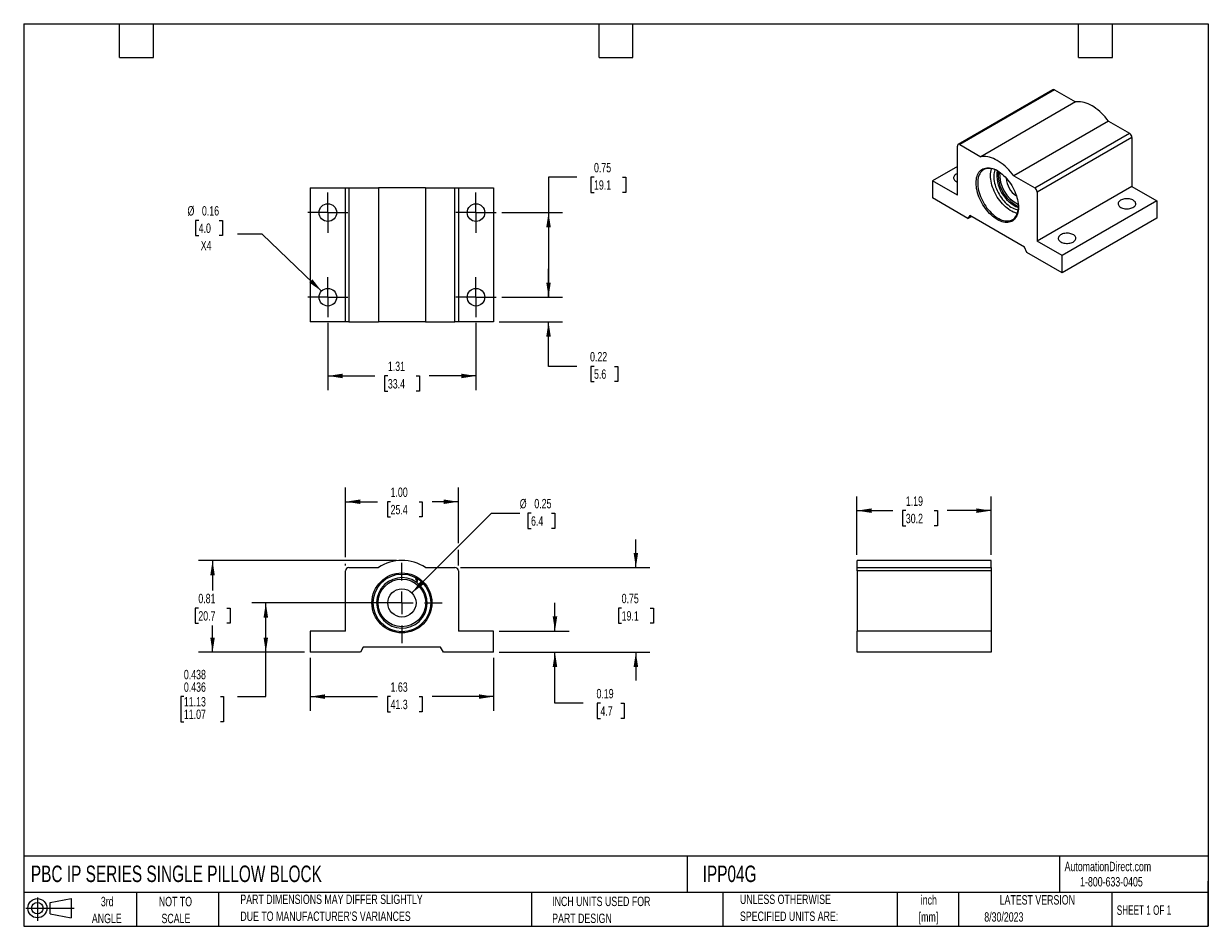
# Model space of a CAD drawing. Header units: inches. Extents: x 0.2 to 10.8, y 0.2 to 8.2.
import ezdxf

# ---------------------------------------------------------------- set-up
doc = ezdxf.new("R2010")
doc.units = ezdxf.units.IN
doc.header["$MEASUREMENT"] = 0
doc.linetypes.add('CENTERX2', pattern=[0.8, 0.5, -0.1, 0.1, -0.1])
doc.layers.add('CENTER', color=40, linetype='CENTERX2')
doc.layers.add('SLD-DEFPOINTS', color=7, linetype='Continuous')
doc.layers.add('DIMENSIONS', color=140, linetype='Continuous', lineweight=25)
doc.layers.add('TEXT', color=140, linetype='Continuous', lineweight=25)
doc.styles.add('SLDTEXTSTYLE0', font='TXT', dxfattribs={"width": 0.7})
doc.styles.add('SLDTEXTSTYLE1', font='TXT', dxfattribs={"width": 0.65})
doc.dimstyles.new('SLDDIMSTYLE0', dxfattribs={"dimtxt": 0.084961, "dimasz": 0.13, "dimexe": 0, "dimexo": 0.0625, "dimgap": 0.02124, "dimtad": 0, "dimtih": 1, "dimtoh": 1, "dimrnd": 1e-09, "dimdsep": 46, "dimtxsty": 'SLDTEXTSTYLE0', "dimsah": 1, "dimcen": 0.09, "dimadec": 0, "dimazin": 2, "dimtfac": 1, "dimtmove": 0, "dimatfit": 0, "dimfxl": 0, "dimfrac": 2, "dimtolj": 1, "dimtzin": 12, "dimarcsym": 0})
doc.dimstyles.new('SLDDIMSTYLE1', dxfattribs={"dimtxt": 0.084961, "dimasz": 0.13, "dimexe": 0, "dimexo": 0.0625, "dimgap": 0.02124, "dimtad": 0, "dimtih": 1, "dimtoh": 1, "dimrnd": 1e-09, "dimzin": 4, "dimdsep": 46, "dimtxsty": 'SLDTEXTSTYLE0', "dimsah": 1, "dimcen": 0.09, "dimadec": 0, "dimazin": 1, "dimtfac": 1, "dimtofl": 0, "dimtmove": 0, "dimatfit": 3, "dimfxl": 0, "dimfrac": 2, "dimtolj": 1, "dimtzin": 12, "dimarcsym": 0})
doc.dimstyles.new('SLDDIMSTYLE2', dxfattribs={"dimtxt": 0.084961, "dimasz": 0.13, "dimexe": 0, "dimexo": 0.0625, "dimgap": 0.02124, "dimtad": 0, "dimtih": 1, "dimtoh": 1, "dimrnd": 1e-09, "dimdsep": 46, "dimtxsty": 'SLDTEXTSTYLE0', "dimsah": 1, "dimcen": 0, "dimadec": 0, "dimazin": 2, "dimtfac": 1, "dimtofl": 0, "dimtmove": 0, "dimatfit": 3, "dimfxl": 0, "dimfrac": 2, "dimtolj": 1, "dimtzin": 12, "dimarcsym": 0})
doc.dimstyles.new('SLDDIMSTYLE3', dxfattribs={"dimtxt": 0.084961, "dimasz": 0.13, "dimexe": 0, "dimexo": 0.0625, "dimgap": 0.02124, "dimtad": 0, "dimtih": 1, "dimtoh": 1, "dimrnd": 1e-09, "dimdsep": 46, "dimtxsty": 'SLDTEXTSTYLE0', "dimsah": 1, "dimcen": 0.09, "dimadec": 0, "dimazin": 2, "dimtfac": 1, "dimtofl": 0, "dimtmove": 0, "dimatfit": 3, "dimfxl": 0, "dimfrac": 2, "dimtolj": 1, "dimtzin": 12, "dimarcsym": 0})
doc.dimstyles.new('SLDDIMSTYLE4', dxfattribs={"dimtxt": 0.084961, "dimasz": 0.13, "dimexe": 0, "dimexo": 0.0625, "dimgap": 0.02124, "dimtad": 0, "dimtih": 1, "dimtoh": 1, "dimdec": 3, "dimrnd": 1e-09, "dimdsep": 46, "dimtxsty": 'SLDTEXTSTYLE0', "dimsah": 1, "dimcen": 0.09, "dimadec": 0, "dimazin": 2, "dimlim": 1, "dimtp": 0.001, "dimtm": 0.001, "dimtfac": 1, "dimtdec": 3, "dimtofl": 0, "dimtmove": 0, "dimatfit": 3, "dimfxl": 0, "dimfrac": 2, "dimtolj": 1, "dimtzin": 12, "dimarcsym": 0})
doc.dimstyles.new('SLDDIMSTYLE5', dxfattribs={"dimtxt": 0.084961, "dimasz": 0.13, "dimexe": 0, "dimexo": 0.0625, "dimgap": 0.02124, "dimtad": 0, "dimtih": 1, "dimtoh": 1, "dimrnd": 1e-09, "dimzin": 12, "dimdsep": 46, "dimtxsty": 'SLDTEXTSTYLE0', "dimsah": 1, "dimcen": 0.09, "dimadec": 0, "dimazin": 3, "dimtfac": 1, "dimtofl": 0, "dimtmove": 0, "dimatfit": 3, "dimfxl": 0, "dimfrac": 2, "dimtolj": 1, "dimtzin": 12, "dimarcsym": 0})
doc.dimstyles.new('SLDDIMSTYLE6', dxfattribs={"dimtxt": 0.084961, "dimasz": 0.13, "dimexe": 0, "dimexo": 0.0625, "dimgap": 0.02124, "dimtad": 0, "dimtih": 1, "dimtoh": 1, "dimrnd": 1e-09, "dimdsep": 46, "dimtxsty": 'SLDTEXTSTYLE0', "dimsah": 1, "dimcen": 0, "dimadec": 0, "dimazin": 2, "dimtfac": 1, "dimtofl": 0, "dimtmove": 0, "dimatfit": 3, "dimfxl": 0, "dimfrac": 2, "dimtolj": 1, "dimtzin": 12, "dimarcsym": 0})

# ---------------------------------------------------------------- blocks, each defined once
blk = doc.blocks.new('Block11')
at = {"color": 7, "linetype": 'Continuous', "lineweight": 18}
for p, q in [((0, 0.113), (0.428, 0.113)), ((0.102, 0.209), (0.102, 0)), ((0.216, 0.164), (0.401, 0.198)), ((0.216, 0.063), (0.216, 0.164)), ((0.401, 0.198), (0.401, 0.029)), ((0.216, 0.063), (0.401, 0.029))]:
    blk.add_line(p, q, dxfattribs=at)
for radius in [0.0846, 0.0506]:
    blk.add_circle((0.102, 0.113), radius, dxfattribs=at)
blk = doc.blocks.new('Block12')
at = {"layer": 'SLD-DEFPOINTS'}
blk.add_blockref('Block11', (0, 0), dxfattribs=at)
blk = doc.blocks.new('SW_NOTE_0')
at = {"layer": 'TEXT', "color": 0, "char_height": 0.0833, "attachment_point": 2, "style": 'SLDTEXTSTYLE0'}
for s, insert in [('inch', (0.125, 0.107)), ('[mm]', (0.122, -0.043))]:
    blk.add_mtext(s, dxfattribs=dict(at, insert=insert))
blk = doc.blocks.new('SW_NOTE_0_1')
at = {"layer": 'TEXT', "color": 0, "char_height": 0.08333, "attachment_point": 1, "style": 'SLDTEXTSTYLE0'}
for s, insert in [('UNLESS OTHERWISE', (0, 0.107)), ('SPECIFIED UNITS ARE:', (0, -0.043))]:
    blk.add_mtext(s, dxfattribs=dict(at, insert=insert))
blk = doc.blocks.new('SW_NOTE_0_2')
at = {"layer": 'TEXT', "color": 0, "char_height": 0.08333, "attachment_point": 1, "style": 'SLDTEXTSTYLE0'}
for s, insert in [('PART DIMENSIONS MAY DIFFER SLIGHTLY', (0, 0.107)), ("DUE TO MANUFACTURER'S VARIANCES", (0, -0.043))]:
    blk.add_mtext(s, dxfattribs=dict(at, insert=insert))
blk = doc.blocks.new('SW_NOTE_0_3')
at = {"layer": 'TEXT', "color": 0, "char_height": 0.0833, "attachment_point": 2, "style": 'SLDTEXTSTYLE0'}
for s, insert in [('NOT TO', (0.207, 0.107)), ('SCALE', (0.211, -0.043))]:
    blk.add_mtext(s, dxfattribs=dict(at, insert=insert))
blk = doc.blocks.new('SW_NOTE_0_4')
at = {"layer": 'TEXT', "color": 0, "char_height": 0.0833, "attachment_point": 2, "style": 'SLDTEXTSTYLE0'}
for s, insert in [('3rd', (0.091, 0.107)), ('ANGLE', (0.087, -0.043))]:
    blk.add_mtext(s, dxfattribs=dict(at, insert=insert))
blk = doc.blocks.new('SW_NOTE_0_5')
at = {"layer": 'TEXT', "color": 0, "char_height": 0.08333, "attachment_point": 1, "style": 'SLDTEXTSTYLE0'}
for s, insert in [('INCH UNITS USED FOR', (0, 0.107)), ('PART DESIGN', (0, -0.043))]:
    blk.add_mtext(s, dxfattribs=dict(at, insert=insert))
blk = doc.blocks.new('_D')
at = {"layer": 'DIMENSIONS'}
for p, q in [((4.959, 2.866), (4.959, 3.116)), ((4.465, 2.866), (5.084, 2.866)), ((4.465, 2.679), (5.084, 2.679)), ((4.959, 2.227), (4.959, 2.679)), ((5.209, 2.227), (4.959, 2.227)), ((5.362, 2.227), (5.334, 2.227)), ((5.334, 2.227), (5.334, 2.092)), ((5.544, 2.227), (5.573, 2.227)), ((5.573, 2.227), (5.573, 2.092)), ((5.334, 2.092), (5.362, 2.092)), ((5.573, 2.092), (5.544, 2.092))]:
    blk.add_line(p, q, dxfattribs=at)
for points in [[(4.959, 2.866), (4.979, 2.996), (4.939, 2.996)], [(4.959, 2.679), (4.939, 2.549), (4.979, 2.549)]]:
    blk.add_solid(points, dxfattribs=at)
at = {"layer": 'DIMENSIONS', "char_height": 0.0833, "attachment_point": 1, "style": 'SLDTEXTSTYLE0'}
for s, insert in [('0.19', (5.327, 2.354)), ('4.7', (5.362, 2.2))]:
    blk.add_mtext(s, dxfattribs=dict(at, insert=insert))
blk = doc.blocks.new('_D_1')
at = {"layer": 'DIMENSIONS'}
for p, q in [((5.676, 3.429), (5.676, 3.679)), ((4.123, 3.429), (5.801, 3.429)), ((5.55, 3.071), (5.522, 3.071)), ((5.522, 3.071), (5.522, 2.936)), ((5.803, 3.071), (5.831, 3.071)), ((5.831, 3.071), (5.831, 2.936)), ((5.522, 2.936), (5.55, 2.936)), ((5.831, 2.936), (5.803, 2.936)), ((4.465, 2.679), (5.801, 2.679)), ((5.676, 2.679), (5.676, 2.429))]:
    blk.add_line(p, q, dxfattribs=at)
for points in [[(5.676, 3.429), (5.696, 3.559), (5.656, 3.559)], [(5.676, 2.679), (5.656, 2.549), (5.696, 2.549)]]:
    blk.add_solid(points, dxfattribs=at)
at = {"layer": 'DIMENSIONS', "char_height": 0.0833, "attachment_point": 1, "style": 'SLDTEXTSTYLE0'}
for s, insert in [('0.75', (5.55, 3.197)), ('19.1', (5.55, 3.043))]:
    blk.add_mtext(s, dxfattribs=dict(at, insert=insert))
blk = doc.blocks.new('_D_2')
at = {"layer": 'DIMENSIONS'}
for p, q in [((3.103, 3.522), (3.103, 4.138)), ((4.103, 3.646), (4.103, 4.138)), ((3.103, 4.013), (3.387, 4.013)), ((3.502, 4.013), (3.474, 4.013)), ((3.474, 4.013), (3.474, 3.878)), ((3.755, 4.013), (3.783, 4.013)), ((3.783, 4.013), (3.783, 3.878)), ((4.103, 4.013), (3.87, 4.013)), ((3.474, 3.878), (3.502, 3.878)), ((3.783, 3.878), (3.755, 3.878)), ((4.103, 3.449), (4.103, 3.586)), ((3.103, 3.449), (3.103, 3.462))]:
    blk.add_line(p, q, dxfattribs=at)
for points in [[(3.103, 4.013), (3.233, 3.993), (3.233, 4.033)], [(4.103, 4.013), (3.973, 4.033), (3.973, 3.993)]]:
    blk.add_solid(points, dxfattribs=at)
at = {"layer": 'DIMENSIONS', "char_height": 0.0833, "attachment_point": 1, "style": 'SLDTEXTSTYLE0'}
for s, insert in [('1.00', (3.502, 4.139)), ('25.4', (3.502, 3.985))]:
    blk.add_mtext(s, dxfattribs=dict(at, insert=insert))
blk = doc.blocks.new('_D_3')
at = {"layer": 'DIMENSIONS'}
for p, q in [((3.691, 3.205), (4.397, 3.911)), ((4.397, 3.911), (4.647, 3.911)), ((4.747, 3.911), (4.718, 3.911)), ((4.718, 3.911), (4.718, 3.776)), ((4.929, 3.911), (4.957, 3.911)), ((4.957, 3.911), (4.957, 3.776)), ((4.718, 3.776), (4.747, 3.776)), ((4.957, 3.776), (4.929, 3.776))]:
    blk.add_line(p, q, dxfattribs=at)
blk.add_solid([(3.691, 3.205), (3.797, 3.283), (3.769, 3.311)], dxfattribs=at)
at = {"layer": 'DIMENSIONS', "char_height": 0.0833, "attachment_point": 1, "style": 'SLDTEXTSTYLE0'}
for s, insert in [('%%c', (4.647, 4.038)), ('0.25', (4.776, 4.038)), ('6.4', (4.747, 3.884))]:
    blk.add_mtext(s, dxfattribs=dict(at, insert=insert))
blk = doc.blocks.new('_D_4')
at = {"layer": 'DIMENSIONS'}
for p, q in [((3.553, 3.492), (1.799, 3.492)), ((1.924, 3.492), (1.924, 3.225)), ((1.798, 3.071), (1.769, 3.071)), ((1.769, 3.071), (1.769, 2.936)), ((2.05, 3.071), (2.079, 3.071)), ((2.079, 3.071), (2.079, 2.936)), ((1.769, 2.936), (1.798, 2.936)), ((1.924, 2.679), (1.924, 2.917)), ((2.079, 2.936), (2.05, 2.936)), ((2.74, 2.679), (1.799, 2.679))]:
    blk.add_line(p, q, dxfattribs=at)
for points in [[(1.924, 3.492), (1.904, 3.362), (1.944, 3.362)], [(1.924, 2.679), (1.944, 2.809), (1.904, 2.809)]]:
    blk.add_solid(points, dxfattribs=at)
at = {"layer": 'DIMENSIONS', "char_height": 0.0833, "attachment_point": 1, "style": 'SLDTEXTSTYLE0'}
for s, insert in [('0.81', (1.798, 3.197)), ('20.7', (1.798, 3.043))]:
    blk.add_mtext(s, dxfattribs=dict(at, insert=insert))
blk = doc.blocks.new('_D_5')
at = {"layer": 'DIMENSIONS'}
for p, q in [((3.553, 3.116), (2.271, 3.116)), ((2.396, 2.679), (2.396, 3.116)), ((2.74, 2.679), (2.271, 2.679)), ((2.396, 2.286), (2.396, 2.679)), ((1.67, 2.286), (1.642, 2.286)), ((1.642, 2.286), (1.642, 2.063)), ((1.993, 2.286), (2.022, 2.286)), ((2.022, 2.286), (2.022, 2.063)), ((2.146, 2.286), (2.396, 2.286)), ((1.642, 2.063), (1.67, 2.063)), ((2.022, 2.063), (1.993, 2.063))]:
    blk.add_line(p, q, dxfattribs=at)
for points in [[(2.396, 3.116), (2.376, 2.986), (2.416, 2.986)], [(2.396, 2.679), (2.416, 2.809), (2.376, 2.809)]]:
    blk.add_solid(points, dxfattribs=at)
at = {"layer": 'DIMENSIONS', "char_height": 0.0833, "attachment_point": 1, "style": 'SLDTEXTSTYLE0'}
for s, insert in [('0.438', (1.67, 2.523)), ('0.436', (1.67, 2.412)), ('11.13', (1.67, 2.282)), ('11.07', (1.67, 2.171))]:
    blk.add_mtext(s, dxfattribs=dict(at, insert=insert))
blk = doc.blocks.new('_D_6')
at = {"layer": 'DIMENSIONS'}
for p, q in [((2.79, 2.629), (2.79, 2.161)), ((4.415, 2.629), (4.415, 2.161)), ((2.79, 2.286), (3.387, 2.286)), ((3.502, 2.286), (3.474, 2.286)), ((3.474, 2.286), (3.474, 2.151)), ((3.755, 2.286), (3.783, 2.286)), ((3.783, 2.286), (3.783, 2.151)), ((4.415, 2.286), (3.87, 2.286)), ((3.474, 2.151), (3.502, 2.151)), ((3.783, 2.151), (3.755, 2.151))]:
    blk.add_line(p, q, dxfattribs=at)
for points in [[(2.79, 2.286), (2.92, 2.266), (2.92, 2.306)], [(4.415, 2.286), (4.285, 2.306), (4.285, 2.266)]]:
    blk.add_solid(points, dxfattribs=at)
at = {"layer": 'DIMENSIONS', "char_height": 0.0833, "attachment_point": 1, "style": 'SLDTEXTSTYLE0'}
for s, insert in [('1.63', (3.502, 2.412)), ('41.3', (3.502, 2.258))]:
    blk.add_mtext(s, dxfattribs=dict(at, insert=insert))
blk = doc.blocks.new('SW_CENTERMARKSYMBOL_0')
at = {"layer": 'CENTER', "color": 0}
for p, q in [((0, 0.2), (0, 0.3555)), ((-0.2, 0), (-0.3555, 0)), ((0, 0), (-0.1, 0)), ((0, 0), (0, 0.1)), ((0, 0), (0, -0.1)), ((0, 0), (0.1, 0)), ((0.2, 0), (0.3555, 0)), ((0, -0.2), (0, -0.3555))]:
    blk.add_line(p, q, dxfattribs=at)
blk = doc.blocks.new('_D_7')
at = {"layer": 'DIMENSIONS'}
for p, q in [((7.636, 3.542), (7.636, 4.059)), ((8.824, 3.542), (8.824, 4.059)), ((7.636, 3.934), (7.954, 3.934)), ((8.069, 3.934), (8.04, 3.934)), ((8.04, 3.934), (8.04, 3.798)), ((8.321, 3.934), (8.35, 3.934)), ((8.35, 3.934), (8.35, 3.798)), ((8.824, 3.934), (8.436, 3.934)), ((8.04, 3.798), (8.069, 3.798)), ((8.35, 3.798), (8.321, 3.798))]:
    blk.add_line(p, q, dxfattribs=at)
for points in [[(7.636, 3.934), (7.766, 3.914), (7.766, 3.954)], [(8.824, 3.934), (8.694, 3.954), (8.694, 3.914)]]:
    blk.add_solid(points, dxfattribs=at)
at = {"layer": 'DIMENSIONS', "char_height": 0.0833, "attachment_point": 1, "style": 'SLDTEXTSTYLE0'}
for s, insert in [('1.19', (8.069, 4.06)), ('30.2', (8.069, 3.906))]:
    blk.add_mtext(s, dxfattribs=dict(at, insert=insert))
blk = doc.blocks.new('_D_8')
at = {"layer": 'DIMENSIONS'}
for p, q in [((5.152, 6.89), (4.902, 6.89)), ((4.902, 6.89), (4.902, 6.576)), ((5.305, 6.89), (5.277, 6.89)), ((5.277, 6.89), (5.277, 6.755)), ((5.558, 6.89), (5.586, 6.89)), ((5.586, 6.89), (5.586, 6.755)), ((5.277, 6.755), (5.305, 6.755)), ((5.586, 6.755), (5.558, 6.755)), ((4.487, 6.576), (5.027, 6.576)), ((4.902, 6.576), (4.902, 5.826)), ((4.487, 5.826), (5.027, 5.826))]:
    blk.add_line(p, q, dxfattribs=at)
for points in [[(4.902, 6.576), (4.882, 6.446), (4.922, 6.446)], [(4.902, 5.826), (4.922, 5.956), (4.882, 5.956)]]:
    blk.add_solid(points, dxfattribs=at)
at = {"layer": 'DIMENSIONS', "char_height": 0.0833, "attachment_point": 1, "style": 'SLDTEXTSTYLE0'}
for s, insert in [('0.75', (5.305, 7.016)), ('19.1', (5.305, 6.862))]:
    blk.add_mtext(s, dxfattribs=dict(at, insert=insert))
blk = doc.blocks.new('_D_9')
at = {"layer": 'DIMENSIONS'}
for p, q in [((4.902, 5.826), (4.902, 6.076)), ((4.487, 5.826), (5.027, 5.826)), ((4.465, 5.607), (5.027, 5.607)), ((4.902, 5.213), (4.902, 5.607)), ((5.152, 5.213), (4.902, 5.213)), ((5.305, 5.213), (5.277, 5.213)), ((5.277, 5.213), (5.277, 5.078)), ((5.487, 5.213), (5.516, 5.213)), ((5.516, 5.213), (5.516, 5.078)), ((5.277, 5.078), (5.305, 5.078)), ((5.516, 5.078), (5.487, 5.078))]:
    blk.add_line(p, q, dxfattribs=at)
for points in [[(4.902, 5.826), (4.922, 5.956), (4.882, 5.956)], [(4.902, 5.607), (4.882, 5.477), (4.922, 5.477)]]:
    blk.add_solid(points, dxfattribs=at)
at = {"layer": 'DIMENSIONS', "char_height": 0.0833, "attachment_point": 1, "style": 'SLDTEXTSTYLE0'}
for s, insert in [('0.22', (5.27, 5.34)), ('5.6', (5.305, 5.186))]:
    blk.add_mtext(s, dxfattribs=dict(at, insert=insert))
blk = doc.blocks.new('_D_10')
at = {"layer": 'DIMENSIONS'}
for p, q in [((2.946, 5.598), (2.946, 5.003)), ((4.259, 5.598), (4.259, 5.003)), ((2.946, 5.128), (3.363, 5.128)), ((3.478, 5.128), (3.449, 5.128)), ((3.449, 5.128), (3.449, 4.993)), ((3.73, 5.128), (3.759, 5.128)), ((3.759, 5.128), (3.759, 4.993)), ((4.259, 5.128), (3.845, 5.128)), ((3.449, 4.993), (3.478, 4.993)), ((3.759, 4.993), (3.73, 4.993))]:
    blk.add_line(p, q, dxfattribs=at)
for points in [[(2.946, 5.128), (3.076, 5.108), (3.076, 5.148)], [(4.259, 5.128), (4.129, 5.148), (4.129, 5.108)]]:
    blk.add_solid(points, dxfattribs=at)
at = {"layer": 'DIMENSIONS', "char_height": 0.0833, "attachment_point": 1, "style": 'SLDTEXTSTYLE0'}
for s, insert in [('1.31', (3.478, 5.255)), ('33.4', (3.478, 5.1))]:
    blk.add_mtext(s, dxfattribs=dict(at, insert=insert))
blk = doc.blocks.new('_D_11')
at = {"layer": 'DIMENSIONS'}
for p, q in [((1.801, 6.507), (1.773, 6.507)), ((1.773, 6.507), (1.773, 6.372)), ((1.983, 6.507), (2.012, 6.507)), ((2.012, 6.507), (2.012, 6.372)), ((1.773, 6.372), (1.801, 6.372)), ((2.012, 6.372), (1.983, 6.372)), ((2.364, 6.384), (2.145, 6.384)), ((2.89, 5.88), (2.364, 6.384))]:
    blk.add_line(p, q, dxfattribs=at)
blk.add_solid([(2.89, 5.88), (2.81, 5.984), (2.782, 5.955)], dxfattribs=at)
at = {"layer": 'DIMENSIONS', "char_height": 0.0833, "attachment_point": 1, "style": 'SLDTEXTSTYLE0'}
for s, insert in [('%%c', (1.702, 6.633)), ('0.16', (1.83, 6.633)), ('4.0', (1.801, 6.479)), ('X4', (1.819, 6.325))]:
    blk.add_mtext(s, dxfattribs=dict(at, insert=insert))
blk = doc.blocks.new('SW_CENTERMARKSYMBOL_1')
at = {"layer": 'CENTER', "color": 0}
for p, q in [((0, 0.1), (0, 0.178125)), ((-0.1, 0), (-0.178125, 0)), ((0, 0), (-0.1, 0)), ((0, 0), (0, 0.1)), ((0, 0), (0, -0.1)), ((0, 0), (0.1, 0)), ((0.1, 0), (0.178125, 0)), ((0, -0.1), (0, -0.178125))]:
    blk.add_line(p, q, dxfattribs=at)
blk = doc.blocks.new('SW_CENTERMARKSYMBOL_2')
at = {"layer": 'CENTER', "color": 0}
for p, q in [((0, 0.1), (0, 0.178125)), ((-0.1, 0), (-0.178125, 0)), ((0, 0), (-0.1, 0)), ((0, 0), (0, 0.1)), ((0, 0), (0, -0.1)), ((0, 0), (0.1, 0)), ((0.1, 0), (0.178125, 0)), ((0, -0.1), (0, -0.178125))]:
    blk.add_line(p, q, dxfattribs=at)
blk = doc.blocks.new('SW_CENTERMARKSYMBOL_3')
at = {"layer": 'CENTER', "color": 0}
for p, q in [((0, 0.1), (0, 0.178125)), ((-0.1, 0), (-0.178125, 0)), ((0, 0), (-0.1, 0)), ((0, 0), (0, 0.1)), ((0, 0), (0, -0.1)), ((0, 0), (0.1, 0)), ((0.1, 0), (0.178125, 0)), ((0, -0.1), (0, -0.178125))]:
    blk.add_line(p, q, dxfattribs=at)
blk = doc.blocks.new('SW_CENTERMARKSYMBOL_4')
at = {"layer": 'CENTER', "color": 0}
for p, q in [((0, 0.1), (0, 0.178125)), ((-0.1, 0), (-0.178125, 0)), ((0, 0), (-0.1, 0)), ((0, 0), (0, 0.1)), ((0, 0), (0, -0.1)), ((0, 0), (0.1, 0)), ((0.1, 0), (0.178125, 0)), ((0, -0.1), (0, -0.178125))]:
    blk.add_line(p, q, dxfattribs=at)

msp = doc.modelspace()

# ---------------------------------------------------------------- linework, layer by layer
for p, q in [((9.3719, 7.6642), (8.5322, 7.1795)), ((9.3869, 7.6628), (8.5472, 7.178)), ((9.3869, 7.6628), (9.5719, 7.556)), ((9.5719, 7.556), (8.7323, 7.0712)), ((9.8666, 7.3859), (9.0269, 6.9011)), ((9.8666, 7.3859), (10.0516, 7.2791)), ((9.2119, 6.7943), (10.0516, 7.2791)), ((8.526, 6.7306), (8.526, 7.1658)), ((8.5472, 7.178), (8.7323, 7.0712)), ((10.0728, 7.2423), (9.2331, 6.7576)), ((10.0728, 7.2423), (10.0728, 6.8071)), ((8.526, 6.9857), (8.3051, 6.8581)), ((8.3051, 6.8581), (8.3051, 6.7054)), ((8.526, 6.7306), (8.3051, 6.8581)), ((9.0269, 6.9011), (9.2119, 6.7943)), ((2.79, 6.7946), (2.79, 5.6071)), ((2.79, 6.7946), (3.1025, 6.7946)), ((3.1025, 5.6071), (3.1025, 6.7946)), ((3.1025, 6.7946), (3.1325, 6.7946)), ((3.1325, 6.7946), (3.1325, 5.6071)), ((3.1325, 6.7946), (3.3942, 6.7946)), ((3.3942, 6.7946), (3.3942, 5.6071)), ((3.8109, 6.7946), (3.3942, 6.7946)), ((3.8109, 6.7946), (3.8109, 5.6071)), ((3.8109, 6.7946), (4.0725, 6.7946)), ((4.0725, 5.6071), (4.0725, 6.7946)), ((4.0725, 6.7946), (4.1025, 6.7946)), ((4.1025, 6.7946), (4.1025, 5.6071)), ((4.1025, 6.7946), (4.415, 6.7946)), ((4.415, 6.7946), (4.415, 5.6071)), ((10.0728, 6.8071), (9.2331, 6.3224)), ((9.2331, 6.7576), (9.2331, 6.3224)), ((10.0728, 6.8071), (10.2938, 6.6795)), ((8.619, 6.5242), (8.3051, 6.7054)), ((10.2938, 6.6795), (9.4541, 6.1948)), ((10.2938, 6.6795), (10.2938, 6.5268)), ((8.6374, 6.5503), (8.619, 6.5242)), ((8.619, 6.5242), (8.6509, 6.5425)), ((9.1217, 6.2707), (8.6374, 6.5503)), ((10.2938, 6.5268), (9.4541, 6.0421)), ((9.4541, 6.1948), (9.2331, 6.3224)), ((9.1401, 6.2234), (9.1217, 6.2707)), ((9.4541, 6.0421), (9.1401, 6.2234)), ((9.4541, 6.0421), (9.4541, 6.1948)), ((3.1025, 5.6071), (2.79, 5.6071)), ((3.1325, 5.6071), (3.1025, 5.6071)), ((3.1325, 5.6071), (3.3942, 5.6071)), ((3.8109, 5.6071), (3.3942, 5.6071)), ((3.8109, 5.6071), (4.0725, 5.6071)), ((4.1025, 5.6071), (4.0725, 5.6071)), ((4.415, 5.6071), (4.1025, 5.6071)), ((8.8239, 3.4924), (7.6364, 3.4924)), ((7.6364, 3.4294), (7.6364, 3.4924)), ((8.8239, 3.4294), (8.8239, 3.4924)), ((3.1025, 2.8664), (3.1025, 3.3994)), ((3.1325, 3.4294), (3.3942, 3.4294)), ((3.8109, 3.4294), (4.0725, 3.4294)), ((4.1025, 3.3994), (4.1025, 2.8664)), ((7.6364, 3.4294), (8.8239, 3.4294)), ((7.6364, 3.3994), (7.6364, 3.4294)), ((8.8239, 3.3994), (7.6364, 3.3994)), ((7.6364, 3.3994), (7.6364, 2.8664)), ((8.8239, 3.4294), (8.8239, 3.3994)), ((8.8239, 3.3994), (8.8239, 2.8664)), ((3.7238, 3.335), (3.7285, 3.3323)), ((3.7259, 3.3401), (3.7252, 3.3389)), ((3.7372, 3.3146), (3.7294, 3.301)), ((3.7295, 3.3364), (3.7303, 3.3377)), ((3.7298, 3.3218), (3.7363, 3.318)), ((3.7388, 3.3224), (3.7323, 3.3261)), ((3.7326, 3.3067), (3.7367, 3.3038)), ((3.7335, 3.2982), (3.7415, 3.3121)), ((2.79, 2.8664), (2.79, 2.6794)), ((3.1025, 2.8664), (2.79, 2.8664)), ((4.415, 2.8664), (4.1025, 2.8664)), ((4.415, 2.6794), (4.415, 2.8664)), ((7.6364, 2.6794), (7.6364, 2.8664)), ((8.8239, 2.8664), (7.6364, 2.8664)), ((8.8239, 2.8664), (8.8239, 2.6794)), ((3.2341, 2.6794), (2.79, 2.6794)), ((3.2601, 2.7244), (3.2341, 2.6794)), ((3.945, 2.7244), (3.2601, 2.7244)), ((3.971, 2.6794), (3.945, 2.7244)), ((4.415, 2.6794), (3.971, 2.6794)), ((8.8239, 2.6794), (7.6364, 2.6794))]:
    msp.add_line(p, q)
at = {"flags": 128}
for points in [[(9.8666, 7.3859), (9.8518, 7.4049), (9.8365, 7.4232), (9.8207, 7.4405), (9.8045, 7.457), (9.7879, 7.4723), (9.771, 7.4866), (9.7539, 7.4998), (9.7366, 7.5117), (9.7193, 7.5224), (9.7019, 7.5317), (9.6847, 7.5397), (9.6676, 7.5463), (9.6507, 7.5516), (9.6341, 7.5553), (9.6178, 7.5577), (9.602, 7.5586), (9.5867, 7.558), (9.5719, 7.556)], [(9.0269, 6.9011), (9.0122, 6.9202), (8.9968, 6.9384), (8.981, 6.9558), (8.9648, 6.9722), (8.9482, 6.9876), (8.9313, 7.0019), (8.9142, 7.015), (8.8969, 7.0269), (8.8796, 7.0376), (8.8622, 7.047), (8.845, 7.055), (8.8279, 7.0616), (8.811, 7.0668), (8.7944, 7.0706), (8.7781, 7.0729), (8.7623, 7.0738), (8.747, 7.0732), (8.7323, 7.0712)], [(9.0673, 6.6222), (9.0668, 6.6063), (9.0652, 6.5911), (9.0626, 6.5767), (9.059, 6.5631), (9.0543, 6.5505), (9.0487, 6.5389), (9.0422, 6.5283), (9.0347, 6.5189), (9.0264, 6.5107), (9.0172, 6.5037), (9.0073, 6.498), (8.9966, 6.4935), (8.9853, 6.4904), (8.9734, 6.4887), (8.961, 6.4882), (8.9482, 6.4892), (8.9349, 6.4915), (8.9214, 6.4951), (8.9076, 6.5001), (8.8936, 6.5063), (8.8796, 6.5138), (8.8655, 6.5225), (8.8516, 6.5324), (8.8378, 6.5433), (8.8242, 6.5554), (8.811, 6.5684), (8.7981, 6.5823), (8.7857, 6.597), (8.7738, 6.6125), (8.7625, 6.6287), (8.7519, 6.6454), (8.742, 6.6626), (8.7328, 6.6802), (8.7245, 6.698), (8.717, 6.7161), (8.7104, 6.7342), (8.7048, 6.7523), (8.7002, 6.7703), (8.6965, 6.788), (8.6939, 6.8054), (8.6924, 6.8225), (8.6918, 6.839), (8.6924, 6.8549), (8.6939, 6.8701), (8.6965, 6.8845), (8.7002, 6.8981), (8.7048, 6.9107), (8.7104, 6.9223), (8.717, 6.9328), (8.7245, 6.9423), (8.7328, 6.9505), (8.742, 6.9575), (8.7519, 6.9632), (8.7625, 6.9677), (8.7738, 6.9708), (8.7857, 6.9725), (8.7981, 6.9729), (8.811, 6.972), (8.8242, 6.9697), (8.8378, 6.9661), (8.8516, 6.9611), (8.8655, 6.9549), (8.8796, 6.9474), (8.8936, 6.9387), (8.9076, 6.9288), (8.9214, 6.9178), (8.9349, 6.9058), (8.9482, 6.8928), (8.961, 6.8789), (8.9734, 6.8641), (8.9853, 6.8487), (8.9966, 6.8325), (9.0073, 6.8158), (9.0172, 6.7986), (9.0264, 6.781), (9.0347, 6.7632), (9.0422, 6.7451), (9.0487, 6.727), (9.0543, 6.7089), (9.059, 6.6909), (9.0626, 6.6732), (9.0652, 6.6557), (9.0668, 6.6387), (9.0673, 6.6222)], [(8.8832, 6.9453), (8.8797, 6.9471), (8.8659, 6.9539), (8.8523, 6.9593), (8.8388, 6.9635), (8.8256, 6.9663), (8.8127, 6.9677), (8.8003, 6.9678), (8.7884, 6.9665), (8.7771, 6.9638), (8.7664, 6.9598), (8.7565, 6.9545), (8.7473, 6.9479), (8.7389, 6.94), (8.7314, 6.9309), (8.7247, 6.9207), (8.7191, 6.9094), (8.7144, 6.8971), (8.7107, 6.8838), (8.7081, 6.8696), (8.7065, 6.8546), (8.706, 6.839), (8.7065, 6.8227), (8.7081, 6.8059), (8.7107, 6.7887), (8.7144, 6.7712), (8.7191, 6.7534), (8.7247, 6.7356), (8.7314, 6.7177), (8.7389, 6.7), (8.7473, 6.6824), (8.7565, 6.6652), (8.7664, 6.6483), (8.7771, 6.632), (8.7884, 6.6162), (8.8003, 6.6012), (8.8127, 6.587), (8.8256, 6.5736), (8.8388, 6.5611), (8.8523, 6.5497), (8.8659, 6.5394), (8.8797, 6.5302), (8.8936, 6.5222), (8.9074, 6.5155), (8.921, 6.51), (8.9345, 6.5059), (8.9477, 6.5031), (8.9606, 6.5016), (8.973, 6.5016), (8.9849, 6.5029), (8.9962, 6.5055), (9.0069, 6.5095), (9.0168, 6.5149), (9.026, 6.5215), (9.0344, 6.5293), (9.0419, 6.5384), (9.0486, 6.5486), (9.0542, 6.5599), (9.0589, 6.5723), (9.0626, 6.5856), (9.0652, 6.5998), (9.0668, 6.6147), (9.0673, 6.6264)], [(9.0578, 6.5692), (9.048, 6.5714), (9.0345, 6.5755), (9.0209, 6.581), (9.0071, 6.5877), (8.9932, 6.5957), (8.9794, 6.6049), (8.9657, 6.6152), (8.9523, 6.6267), (8.9391, 6.6391), (8.9262, 6.6525), (8.9138, 6.6667), (8.9019, 6.6818), (8.8906, 6.6975), (8.8799, 6.7138), (8.87, 6.7307), (8.8608, 6.7479), (8.8524, 6.7655), (8.8448, 6.7832), (8.8382, 6.8011), (8.8326, 6.8189), (8.8279, 6.8367), (8.8242, 6.8542), (8.8216, 6.8714), (8.82, 6.8882), (8.8195, 6.9045), (8.82, 6.9201), (8.8216, 6.9351), (8.8242, 6.9493), (8.8279, 6.9626), (8.8289, 6.9657)], [(8.8596, 6.9565), (8.8586, 6.9541), (8.8545, 6.9422), (8.8515, 6.9293), (8.8495, 6.9156), (8.8485, 6.9011), (8.8487, 6.8859), (8.8499, 6.8702), (8.8522, 6.8541), (8.8555, 6.8376), (8.8598, 6.8209), (8.8652, 6.8041), (8.8715, 6.7873), (8.8787, 6.7705), (8.8868, 6.7541), (8.8957, 6.7379), (8.9054, 6.7222), (8.9157, 6.7071), (8.9267, 6.6926), (8.9382, 6.6789), (8.9502, 6.666), (8.9626, 6.654), (8.9752, 6.6431), (8.9881, 6.6333), (9.0011, 6.6246), (9.0141, 6.6171), (9.0271, 6.611), (9.04, 6.6061), (9.0526, 6.6025), (9.065, 6.6004), (9.0653, 6.6003)], [(8.5148, 6.9156), (8.5076, 6.9109), (8.5017, 6.9056), (8.4971, 6.8999), (8.4939, 6.8939), (8.4922, 6.8877), (8.492, 6.8814), (8.4934, 6.8751), (8.4962, 6.8691), (8.5004, 6.8633), (8.506, 6.8579), (8.5129, 6.853), (8.5209, 6.8487), (8.526, 6.8465)], [(8.526, 6.921), (8.523, 6.9198), (8.5148, 6.9156)], [(9.9736, 6.622), (9.9818, 6.6179), (9.9909, 6.6145), (10.0008, 6.6118), (10.0112, 6.61), (10.022, 6.609), (10.0329, 6.6089), (10.0437, 6.6096), (10.0542, 6.6113), (10.0643, 6.6137), (10.0736, 6.617), (10.0821, 6.6209), (10.0895, 6.6255), (10.0958, 6.6307), (10.1007, 6.6363), (10.1043, 6.6422), (10.1063, 6.6484), (10.1069, 6.6547), (10.106, 6.661), (10.1035, 6.6671), (10.0996, 6.673), (10.0943, 6.6785), (10.0878, 6.6835), (10.0801, 6.688), (10.0714, 6.6917), (10.0618, 6.6948), (10.0516, 6.697), (10.041, 6.6985), (10.0302, 6.699), (10.0193, 6.6987), (10.0086, 6.6975), (9.9983, 6.6954), (9.9886, 6.6926), (9.9796, 6.689), (9.9717, 6.6847), (9.9648, 6.6798), (9.9592, 6.6744), (9.9549, 6.6686), (9.9521, 6.6625), (9.9508, 6.6563), (9.951, 6.65), (9.9527, 6.6438), (9.9559, 6.6378), (9.9605, 6.6321), (9.9664, 6.6268), (9.9736, 6.622)], [(9.4432, 6.3159), (9.4515, 6.3117), (9.4606, 6.3083), (9.4705, 6.3057), (9.4809, 6.3038), (9.4917, 6.3028), (9.5026, 6.3027), (9.5134, 6.3035), (9.5239, 6.3051), (9.5339, 6.3076), (9.5433, 6.3108), (9.5518, 6.3148), (9.5592, 6.3194), (9.5654, 6.3245), (9.5704, 6.3301), (9.5739, 6.3361), (9.576, 6.3423), (9.5766, 6.3485), (9.5756, 6.3548), (9.5732, 6.3609), (9.5693, 6.3668), (9.564, 6.3723), (9.5574, 6.3774), (9.5497, 6.3818), (9.541, 6.3856), (9.5315, 6.3886), (9.5213, 6.3909), (9.5107, 6.3923), (9.4998, 6.3929), (9.489, 6.3925), (9.4783, 6.3913), (9.4679, 6.3893), (9.4582, 6.3864), (9.4493, 6.3828), (9.4413, 6.3785), (9.4345, 6.3736), (9.4289, 6.3682), (9.4246, 6.3624), (9.4218, 6.3564), (9.4205, 6.3501), (9.4206, 6.3438), (9.4224, 6.3376), (9.4255, 6.3316), (9.4301, 6.3259), (9.4361, 6.3206), (9.4432, 6.3159)], [(3.7239, 3.3355), (3.7278, 3.3333), (3.7285, 3.3329)]]:
    msp.add_lwpolyline(points, dxfattribs=at)
for centre, radius in [((2.946, 6.5759), 0.0781), ((4.259, 6.5759), 0.0781), ((2.946, 5.8259), 0.0781), ((4.259, 5.8259), 0.0781), ((3.6025, 3.1164), 0.2655), ((3.6025, 3.1164), 0.2555), ((3.6025, 3.1164), 0.211), ((3.6025, 3.1164), 0.125)]:
    msp.add_circle(centre, radius)
for centre, radius, start, end in [((9.3781, 7.6505), 0.0151, 54.38242, 114.30712), ((10.0268, 7.2402), 0.0461, 2.60548, 57.39452), ((8.539, 7.1679), 0.0131, 50.79671, 189.21404), ((9.191, 6.9103), 0.316, 173.07599, 246.91864), ((9.1935, 6.9095), 0.3065, 173.93565, 238.69815), ((9.2095, 6.9211), 0.3099, 177.54677, 242.44785), ((9.1501, 6.8867), 0.1905, 181.89764, 238.09698), ((9.1871, 6.7555), 0.0461, 2.60548, 57.39452), ((9.118, 6.7902), 0.1653, 239.58916, 252.085), ((3.6025, 3.1164), 0.376, 56.35091, 123.64909), ((3.1325, 3.3994), 0.03, 90, 180), ((4.0725, 3.3994), 0.03, 0, 90), ((3.6025, 3.1164), 0.224, 55.5192, 54.23512), ((3.736, 3.3326), 0.0125, 150, 240), ((3.736, 3.3326), 0.0075, 150, 240), ((3.735, 3.3159), 0.0025, 330, 60), ((3.735, 3.3159), 0.0075, 330, 60)]:
    msp.add_arc(centre, radius, start, end)
at = {"layer": 'TEXT'}
for p, q in [((0.25, 8.25), (10.75, 8.25)), ((0.25, 8.25), (0.25, 0.25)), ((1.1, 7.95), (1.1, 8.25)), ((1.4, 7.95), (1.4, 8.25)), ((5.35, 7.95), (5.35, 8.25)), ((5.65, 7.95), (5.65, 8.25)), ((9.6, 7.95), (9.6, 8.25)), ((9.9, 7.95), (9.9, 8.25)), ((10.75, 8.25), (10.75, 0.25)), ((1.1, 7.95), (1.4, 7.95)), ((5.35, 7.95), (5.65, 7.95)), ((9.6, 7.95), (9.9, 7.95)), ((10.75, 0.8711), (0.25, 0.8711)), ((6.1322, 0.8711), (6.1322, 0.55)), ((9.4321, 0.8711), (9.4321, 0.55)), ((10.75, 0.25), (10.75, 0.65)), ((10.75, 0.55), (0.25, 0.55)), ((1.25, 0.55), (1.25, 0.25)), ((1.9768, 0.55), (1.9768, 0.25)), ((4.7499, 0.55), (4.7499, 0.25)), ((6.448, 0.55), (6.448, 0.25)), ((7.9931, 0.55), (7.9931, 0.25)), ((8.5359, 0.55), (8.5359, 0.25)), ((9.8956, 0.55), (9.8956, 0.25)), ((0.25, 0.25), (10.75, 0.25))]:
    msp.add_line(p, q, dxfattribs=at)

# ---------------------------------------------------------------- block references
at = {"layer": 'CENTER'}
for name, p in [('SW_CENTERMARKSYMBOL_2', (2.946, 6.5759)), ('SW_CENTERMARKSYMBOL_3', (4.259, 6.5759)), ('SW_CENTERMARKSYMBOL_1', (2.946, 5.8259)), ('SW_CENTERMARKSYMBOL_4', (4.259, 5.8259)), ('SW_CENTERMARKSYMBOL_0', (3.6025, 3.1164))]:
    msp.add_blockref(name, p, dxfattribs=at)
at = {"layer": 'SLD-DEFPOINTS'}
msp.add_blockref('Block12', (0.2692, 0.2974), dxfattribs=at)
at = {"layer": 'TEXT'}
for name, p in [('SW_NOTE_0_2', (2.1701, 0.4241)), ('SW_NOTE_0_1', (6.5987, 0.4241)), ('SW_NOTE_0', (8.1476, 0.4183)), ('SW_NOTE_0_4', (0.8995, 0.4043)), ('SW_NOTE_0_3', (1.3881, 0.4043)), ('SW_NOTE_0_5', (4.9342, 0.4055))]:
    msp.add_blockref(name, p, dxfattribs=at)

# ---------------------------------------------------------------- texts
for s, insert, char_height, attachment_point, style in [('PBC IP SERIES SINGLE PILLOW BLOCK', (0.3136, 0.7881), 0.145833, 1, 'SLDTEXTSTYLE0'), ('IPP04G', (6.268, 0.7881), 0.14583, 1, 'SLDTEXTSTYLE0'), ('AutomationDirect.com', (9.4762, 0.8219), 0.083333, 1, 'SLDTEXTSTYLE0'), ('1-800-633-0405', (9.6138, 0.6865), 0.083333, 1, 'SLDTEXTSTYLE0'), ('LATEST VERSION', (9.2343, 0.5261), 0.083333, 2, 'SLDTEXTSTYLE0'), ('SHEET 1 OF 1', (9.9386, 0.4351), 0.083333, 1, 'SLDTEXTSTYLE1'), ('8/30/2023', (8.7643, 0.3745), 0.08333, 1, 'SLDTEXTSTYLE0')]:
    msp.add_mtext(s, dxfattribs=dict(at, insert=insert, char_height=char_height, attachment_point=attachment_point, style=style))

# ---------------------------------------------------------------- dimensions: what is measured, and where the dimension line sits
at = {"layer": 'DIMENSIONS'}
for base, p1, p2, dimstyle, picture, middle in [((4.9021, 5.8259), (4.4372, 6.5759), (4.4372, 5.8259), 'SLDDIMSTYLE3', '_D_8', (4.9021, 6.8896)), ((4.9021, 5.6071), (4.4372, 5.8259), (4.415, 5.6071), 'SLDDIMSTYLE0', '_D_9', (4.9021, 5.2134)), ((5.6764, 3.4294), (4.415, 2.6794), (4.0725, 3.4294), 'SLDDIMSTYLE0', '_D_1', (5.6764, 3.0707)), ((1.9239, 2.6794), (3.6025, 3.4924), (2.79, 2.6794), 'SLDDIMSTYLE3', '_D_4', (1.9239, 3.0707)), ((2.3963, 3.1164), (2.79, 2.6794), (3.6025, 3.1164), 'SLDDIMSTYLE4', '_D_5', (2.3963, 2.2857)), ((4.9593, 2.8664), (4.415, 2.6794), (4.415, 2.8664), 'SLDDIMSTYLE0', '_D', (4.9593, 2.2274))]:
    dim = msp.add_linear_dim(base=base, p1=p1, p2=p2, angle=90, dimstyle=dimstyle, dxfattribs=at)
    dim.commit()
    dim.dimension.update_dxf_attribs({"geometry": picture, "text_midpoint": middle, "dimtype": 160})
dim = msp.add_diameter_dim_2p(p1=(3.0025, 5.7719), p2=(2.8896, 5.8799), text='<>\\PX4', dimstyle='SLDDIMSTYLE6', dxfattribs=at)
dim.commit()
dim.dimension.update_dxf_attribs({"geometry": '_D_11', "text_midpoint": (1.8921, 6.4395), "dimtype": 163})
for base, p1, p2, dimstyle, picture, middle in [((2.946, 5.1281), (4.259, 5.6478), (2.946, 5.6478), 'SLDDIMSTYLE5', '_D_10', (3.6039, 5.1281)), ((3.1025, 4.0126), (4.1025, 3.3994), (3.1025, 3.3994), 'SLDDIMSTYLE1', '_D_2', (3.6284, 4.0126)), ((7.6364, 3.9335), (8.8239, 3.4924), (7.6364, 3.4924), 'SLDDIMSTYLE5', '_D_7', (8.195, 3.9335)), ((4.4150432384, 2.285699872), (2.7900432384, 2.6794006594), (4.4150432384, 2.6794006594), 'SLDDIMSTYLE5', '_D_6', (3.6283878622, 2.285699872))]:
    dim = msp.add_linear_dim(base=base, p1=p1, p2=p2, dimstyle=dimstyle, dxfattribs=at)
    dim.commit()
    dim.dimension.update_dxf_attribs({"geometry": picture, "text_midpoint": middle, "dimtype": 160})
dim = msp.add_diameter_dim_2p(p1=(3.5142, 3.028), p2=(3.6909, 3.2048), dimstyle='SLDDIMSTYLE2', dxfattribs=at)
dim.commit()
dim.dimension.update_dxf_attribs({"geometry": '_D_3', "text_midpoint": (4.8377, 3.9112), "dimtype": 163})

doc.saveas('drawing.dxf')
